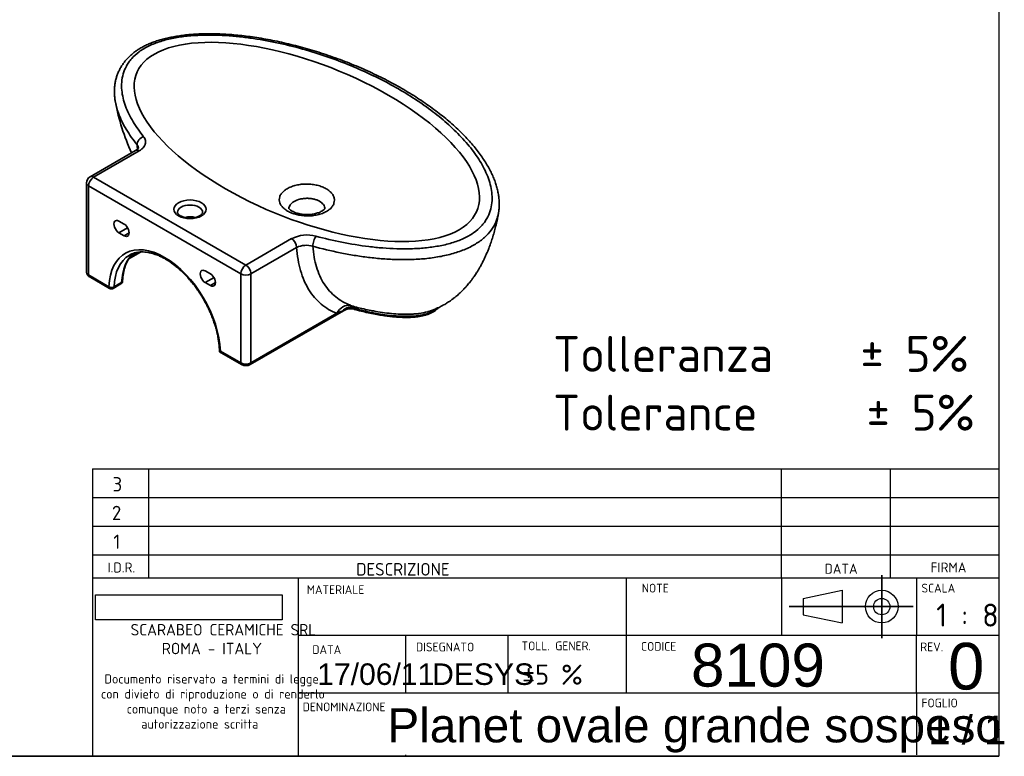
# Paper-space layout 'Foglio1' of a CAD drawing. Header units: millimetres. Extents: x 87 to 2281, y 58 to 1623.
# Tile 5 of 6: x 1184 to 2281, y 58 to 879. Entities that reach past the tile are written whole.
import ezdxf
from ezdxf.enums import TextEntityAlignment as Align
from ezdxf.lldxf.tags import DXFTag

# ---------------------------------------------------------------- set-up
doc = ezdxf.new("R2010")
doc.units = ezdxf.units.MM
for name, color, linetype in [('1', 7, 'Continuous'), ('Default', 7, 'Continuous'), ('Predefinito', 7, 'Continuous')]:
    doc.layers.add(name, color=color, linetype=linetype)
for name, color, linetype, lineweight in [('assi', 1, 'DASHDOT', 35), ('tangente', 2, 'Continuous', 35), ('visibile', 7, 'Continuous', 35)]:
    doc.layers.add(name, color=color, linetype=linetype, lineweight=lineweight)
doc.styles.add('SEACAD_Arial', font='ARIAL.TTF')
doc.styles.add('SEACAD_Solid_Edge_ISO', font='seiso.ttf')
doc.styles.add('SEACAD_Solid_Edge_ISOBI', font='seisobi.ttf')
tags = doc.linetypes.add('DASHDOT', pattern=[25.4, 12.7, -6.35, 0, -6.35]).pattern_tags.tags
tags[10:11] = [DXFTag(74, 4), DXFTag(75, 0), DXFTag(340, '0'), DXFTag(46, 0.0), DXFTag(50, 0.0), DXFTag(44, 0.0), DXFTag(45, 0.0)]
tags[8:9] = [DXFTag(74, 4), DXFTag(75, 0), DXFTag(340, '0'), DXFTag(46, 0.0), DXFTag(50, 0.0), DXFTag(44, 0.0), DXFTag(45, 0.0)]
tags[6:7] = [DXFTag(74, 4), DXFTag(75, 0), DXFTag(340, '0'), DXFTag(46, 0.0), DXFTag(50, 0.0), DXFTag(44, 0.0), DXFTag(45, 0.0)]
tags[4:5] = [DXFTag(74, 4), DXFTag(75, 0), DXFTag(340, '0'), DXFTag(46, 0.0), DXFTag(50, 0.0), DXFTag(44, 0.0), DXFTag(45, 0.0)]
picture_1 = doc.add_image_def('image1.jpg', size_in_pixel=(300, 40))

# ---------------------------------------------------------------- blocks, each defined once
blk = doc.blocks.new('SE7')
at = {"layer": 'tangente'}
for p, q in [((1317.1, 733.2), (1266.3, 703.8)), ((1266.3, 703.8), (1436, 605.8)), ((1430.3, 596), (1260.6, 694)), ((1260.6, 694), (1260.6, 594.7)), ((1304.2, 647.3), (1294.5, 641.7)), ((1305.9, 641.7), (1300.2, 638.5)), ((1436, 605.8), (1486.8, 635.2)), ((1492.5, 625.4), (1441.6, 596)), ((1307.2, 615.1), (1315.8, 620.1)), ((1260.6, 594.7), (1283.3, 581.6)), ((1430.3, 496.7), (1430.3, 596)), ((1441.6, 596), (1441.6, 496.7)), ((1288.9, 581.5), (1297.4, 586.4)), ((1400.4, 591.8), (1390.7, 586.2)), ((1402, 586.2), (1396.4, 583)), ((1441.6, 496.7), (1537.3, 552)), ((1560.3, 556.5), (1559.2, 556.8)), ((1407.6, 509.8), (1430.3, 496.7))]:
    blk.add_line(p, q, dxfattribs=at)
for centre, radius, start, end in [((1504, 601.4), 37.9, 74.812, 116.9563), ((1503.4, 601.9), 25.9, 73.7992, 114.8465), ((1572.6, 611.6), 54.6, 248.5031, 254.7426), ((1497.1, 657), 112.4, 290.9457, 294.2058), ((1554.8, 543.3), 16.1, 76.7176, 136.1226), ((1553.6, 539.3), 18.4, 72.518, 124.6785)]:
    blk.add_arc(centre, radius, start, end, dxfattribs=at)
for centre, major_axis, ratio, start_param, end_param in [((1322, 742.3), (6.24, 5.01), 0.740856, 1.034452, 2.684084), ((1317.1, 726.6), (4, -6.93), 0.57735, 2.356194, 3.141593), ((1266.3, 697.3), (-4, -6.93), 0.57735, 3.926991, 5.497787), ((1266.3, 697.3), (4, -6.93), 0.57735, 2.356194, 3.141593), ((1266.3, 697.3), (8, 0), 0.57735, 3.141593, 3.926991), ((1373.7, 664.6), (-14, 0), 0.57735, 3.147549, 6.283185), ((1373.7, 664.6), (-14, 0), 0.57735, 0, 0.000307), ((1514, 631.5), (-2.07, -7.73), 0.343218, 3.803584, 5.453217), ((1345.4, 542.5), (44, -76.2), 0.57735, 0.830868, 3.881521), ((1486.8, 628.7), (4, -6.93), 0.57735, 0.785398, 2.356194), ((1348.3, 544.1), (42, -72.7), 0.57735, 3.149183, 3.881521), ((1356.8, 549), (42, -72.7), 0.57735, 3.236391, 3.881521), ((1436, 599.3), (-4, -6.93), 0.57735, 3.926991, 5.497787), ((1436, 599.3), (4, -6.93), 0.57735, 0.785398, 2.356194), ((1266.3, 598), (8, 0), 0.57735, 3.141593, 3.926991), ((1263.4, 596.3), (2, 3.46), 0.57735, 2.356194, 3.141593), ((1436, 599.3), (-8, 0), 0.57735, 0.785398, 2.356194), ((1286.1, 583.2), (2, 3.46), 0.57735, 2.356194, 3.141593), ((1286.1, 583.2), (4, -0.16), 0.602997, 3.950784, 5.52158), ((1286.1, 583.2), (-2, 3.46), 0.57735, 3.141593, 3.881521), ((1294.6, 588.1), (-2, 3.46), 0.57735, 3.141593, 3.881521), ((1294.6, 588.1), (-4, 0.16), 0.602997, 2.379987, 3.140688), ((1548.6, 545.4), (5.8, 14.9), 0.813178, 0.137458, 1.444104), ((1556.6, 551.2), (-1.95, -7.76), 0.223188, 2.443581, 3.145047), ((1557.1, 551), (-1.94, -7.76), 0.339918, 2.429619, 3.14365), ((1433.1, 498.4), (2, 3.46), 0.57735, 2.356194, 3.14141), ((1436, 500), (-8, 0), 0.57735, 0.785398, 2.356194), ((1438.8, 498.4), (-2, 3.46), 0.57735, 3.141323, 3.926991)]:
    blk.add_ellipse(centre, major_axis=major_axis, ratio=ratio, start_param=start_param, end_param=end_param, dxfattribs=at)
blk.add_ellipse((1373.7, 667.9), major_axis=(18, 0), ratio=0.57735, dxfattribs=at)
for points, knots in [([(1514, 638), (1523.5, 635.4), (1533.1, 633.2), (1552.8, 629.3), (1562.8, 627.6), (1578.1, 625.8), (1583.3, 625.2), (1593.7, 624.4), (1598.9, 624.1), (1609.3, 623.8), (1614.5, 623.8), (1625, 624.1), (1630.3, 624.4), (1640.5, 625.4), (1645.6, 626.1), (1653, 627.4), (1655.5, 627.9), (1660.3, 629), (1662.8, 629.7), (1669.8, 631.8), (1674.2, 633.4), (1680.3, 636.2), (1682.3, 637.2), (1686.1, 639.3), (1687.9, 640.5), (1692.9, 644), (1695.7, 646.5), (1699.5, 650.5), (1700.6, 651.9), (1702.6, 654.7), (1703.6, 656.1), (1706, 660.4), (1707.3, 663.3), (1709.1, 669.2), (1709.7, 672.3), (1710.6, 681.3), (1710, 687.3), (1708, 696.3), (1707.2, 699.2), (1705.1, 705.2), (1703.8, 708.1), (1699.7, 716.8), (1696.4, 722.5), (1688.7, 733.6), (1684.4, 739), (1674.8, 749.7), (1669.6, 754.9), (1658.6, 765.1), (1652.7, 770.1), (1634.3, 784.5), (1620.7, 793.5), (1591.1, 810.6), (1575.4, 818.4), (1550.5, 829), (1542, 832.4), (1524.4, 838.8), (1515.3, 841.8), (1496.7, 847.3), (1487.3, 849.8), (1468, 854.2), (1458.1, 856.1), (1443, 858.5), (1437.9, 859.2), (1427.7, 860.4), (1422.5, 860.9), (1407.1, 862), (1396.7, 862.3), (1381, 861.8), (1375.7, 861.5), (1365.5, 860.4), (1360.4, 859.7), (1353, 858.2), (1350.5, 857.7), (1345.7, 856.5), (1343.3, 855.8), (1336.4, 853.7), (1332.1, 852), (1326, 849.1), (1324, 848), (1320.4, 845.9), (1318.6, 844.7), (1313.8, 841.2), (1311, 838.6), (1307.5, 834.6), (1306.4, 833.2), (1304.4, 830.4), (1303.6, 829), (1301.2, 824.7), (1300.1, 821.7), (1298.4, 815.8), (1297.9, 812.8), (1297.4, 806.7), (1297.4, 803.8), (1298.2, 794.8), (1299.7, 788.8), (1302.9, 780), (1304.2, 777.1), (1307, 771.3), (1308.6, 768.4), (1313.7, 759.9), (1317.6, 754.3), (1322, 748.8)], [0, 0, 0, 0, 0.03125, 0.03125, 0.0625, 0.0625, 0.078125, 0.078125, 0.09375, 0.09375, 0.109375, 0.109375, 0.125, 0.125, 0.140625, 0.140625, 0.148438, 0.148438, 0.15625, 0.15625, 0.171875, 0.171875, 0.179688, 0.179688, 0.1875, 0.1875, 0.203125, 0.203125, 0.210937, 0.210937, 0.21875, 0.21875, 0.234375, 0.234375, 0.25, 0.25, 0.28125, 0.28125, 0.296875, 0.296875, 0.3125, 0.3125, 0.34375, 0.34375, 0.375, 0.375, 0.40625, 0.40625, 0.4375, 0.4375, 0.5, 0.5, 0.5625, 0.5625, 0.59375, 0.59375, 0.625, 0.625, 0.65625, 0.65625, 0.6875, 0.6875, 0.703125, 0.703125, 0.71875, 0.71875, 0.75, 0.75, 0.765625, 0.765625, 0.78125, 0.78125, 0.789063, 0.789063, 0.796875, 0.796875, 0.8125, 0.8125, 0.820313, 0.820313, 0.828125, 0.828125, 0.84375, 0.84375, 0.851563, 0.851563, 0.859375, 0.859375, 0.875, 0.875, 0.890625, 0.890625, 0.90625, 0.90625, 0.9375, 0.9375, 0.953125, 0.953125, 0.96875, 0.96875, 1, 1, 1, 1]), ([(1314.7, 739.9), (1310.2, 745.5), (1306.1, 751.2), (1300.8, 760), (1299.2, 763), (1296.3, 769), (1295, 772), (1292.5, 779.1), (1291.3, 783.1), (1290.6, 787.2)], [0, 0, 0, 0, 0.03125, 0.03125, 0.046875, 0.046875, 0.0625, 0.0625, 0.08293629, 0.08293629, 0.08293629, 0.08293629]), ([(1322, 748.8), (1322.5, 748.2), (1322.9, 747.5), (1323.6, 746.2), (1323.8, 745.5), (1324.1, 744.4), (1324.1, 744.1), (1324.2, 743.4), (1324.2, 743), (1324.2, 742), (1324, 741.3), (1323.7, 740.2), (1323.6, 739.9), (1323.3, 739.2), (1323.1, 738.9), (1322.5, 737.9), (1322, 737.2), (1321.2, 736.3), (1320.9, 736), (1320.2, 735.4), (1319.9, 735.1), (1318.8, 734.2), (1318, 733.7), (1317.1, 733.2)], [0, 0, 0, 0, 0.125, 0.125, 0.25, 0.25, 0.3125, 0.3125, 0.375, 0.375, 0.5, 0.5, 0.5625, 0.5625, 0.625, 0.625, 0.75, 0.75, 0.8125, 0.8125, 0.875, 0.875, 1, 1, 1, 1]), ([(1316.2, 736.5), (1316.2, 736.5), (1316.2, 736.5), (1316.2, 736.8), (1316.1, 737), (1316, 737.7), (1315.8, 738.1), (1315.4, 739), (1315.1, 739.4), (1314.7, 739.9)], [0.6816466, 0.6816466, 0.6816466, 0.6816466, 0.6875, 0.6875, 0.75, 0.75, 0.875, 0.875, 1, 1, 1, 1]), ([(1481.9, 690.9), (1483.3, 691.8), (1484.9, 692.5), (1488.3, 693.8), (1490.1, 694.3), (1493.8, 695.2), (1495.7, 695.6), (1499.7, 696), (1501.7, 696.1), (1505.7, 696.1), (1507.7, 696), (1511.7, 695.5), (1513.6, 695.1), (1517.3, 694.2), (1519.1, 693.7), (1522.4, 692.4), (1523.9, 691.7), (1526.8, 690), (1528.1, 689.1), (1530.3, 687.2), (1531.3, 686.1), (1532.9, 684), (1533.5, 682.9), (1534.3, 680.6), (1534.6, 679.4), (1534.6, 677.1), (1534.4, 675.9), (1533.7, 673.6), (1533.2, 672.5), (1531.7, 670.3), (1530.7, 669.2), (1528.5, 667.3), (1527.2, 666.4), (1524.4, 664.8), (1522.8, 664), (1519.4, 662.7), (1517.6, 662.2), (1513.9, 661.4), (1512, 661), (1508, 660.6), (1506, 660.6), (1502, 660.6), (1500, 660.8), (1496, 661.3), (1494.1, 661.6), (1490.4, 662.5), (1488.6, 663.1), (1485.3, 664.4), (1483.8, 665.2), (1480.9, 666.8), (1479.6, 667.7), (1477.3, 669.6), (1476.4, 670.7), (1474.8, 672.8), (1474.2, 673.9), (1473.3, 676.1), (1473.1, 677.3), (1473.1, 679.6), (1473.2, 680.7), (1474, 683), (1474.5, 684.1), (1476, 686.3), (1477, 687.3), (1479.2, 689.2), (1480.5, 690.1), (1481.9, 690.9)], [0, 0, 0, 0, 0.03125, 0.03125, 0.0625, 0.0625, 0.09375, 0.09375, 0.125, 0.125, 0.15625, 0.15625, 0.1875, 0.1875, 0.21875, 0.21875, 0.25, 0.25, 0.28125, 0.28125, 0.3125, 0.3125, 0.34375, 0.34375, 0.375, 0.375, 0.40625, 0.40625, 0.4375, 0.4375, 0.46875, 0.46875, 0.5, 0.5, 0.53125, 0.53125, 0.5625, 0.5625, 0.59375, 0.59375, 0.625, 0.625, 0.65625, 0.65625, 0.6875, 0.6875, 0.71875, 0.71875, 0.75, 0.75, 0.78125, 0.78125, 0.8125, 0.8125, 0.84375, 0.84375, 0.875, 0.875, 0.90625, 0.90625, 0.9375, 0.9375, 0.96875, 0.96875, 1, 1, 1, 1]), ([(1518, 676.9), (1517, 677.4), (1516, 677.9), (1513.9, 678.7), (1512.7, 679.1), (1510.3, 679.6), (1509, 679.8), (1506.5, 680.1), (1505.2, 680.2), (1502.5, 680.1), (1501.2, 680), (1498.7, 679.7), (1497.4, 679.5), (1493.8, 678.6), (1491.6, 677.7), (1488.8, 676.1), (1487.9, 675.5), (1486.5, 674.3), (1485.9, 673.6), (1484.9, 672.2), (1484.5, 671.5), (1484, 670.1), (1483.8, 669.3), (1483.8, 668.6), (1483.8, 668.6), (1483.8, 668.6)], [0, 0, 0, 0, 0.03125, 0.03125, 0.0625, 0.0625, 0.09375, 0.09375, 0.125, 0.125, 0.15625, 0.15625, 0.1875, 0.1875, 0.25, 0.25, 0.28125, 0.28125, 0.3125, 0.3125, 0.34375, 0.34375, 0.375, 0.375, 0.3750411, 0.3750411, 0.3750411, 0.3750411]), ([(1523.8, 668.6), (1523.8, 668.6), (1523.8, 668.6), (1523.8, 669.4), (1523.7, 670.1), (1523.2, 671.6), (1522.8, 672.4), (1521.3, 674.5), (1519.8, 675.8), (1518, 676.9)], [0.8749528, 0.8749528, 0.8749528, 0.8749528, 0.875, 0.875, 0.90625, 0.90625, 0.9375, 0.9375, 1, 1, 1, 1]), ([(1717.4, 664.2), (1717.2, 662.9), (1717, 661.7), (1716.3, 659), (1715.8, 657.4), (1714.1, 652.9), (1712.7, 649.9), (1708.9, 644.1), (1706.6, 641.2), (1701.2, 635.9), (1698, 633.3), (1692.6, 629.7), (1690.7, 628.6), (1686.7, 626.4), (1684.6, 625.3), (1678.1, 622.4), (1673.5, 620.7), (1666.2, 618.5), (1663.7, 617.8), (1658.6, 616.5), (1656.1, 616), (1648.3, 614.5), (1643, 613.7), (1635, 612.8), (1632.3, 612.6), (1626.9, 612.2), (1624.2, 612.1), (1616, 611.8), (1610.5, 611.8), (1599.6, 612), (1594.2, 612.3), (1583.4, 613.1), (1577.9, 613.7), (1567.2, 615), (1561.9, 615.7), (1551.4, 617.5), (1546.1, 618.4), (1530.7, 621.6), (1520.6, 624), (1510.6, 626.8)], [0.7517103, 0.7517103, 0.7517103, 0.7517103, 0.7578125, 0.7578125, 0.765625, 0.765625, 0.78125, 0.78125, 0.796875, 0.796875, 0.8125, 0.8125, 0.8203125, 0.8203125, 0.828125, 0.828125, 0.84375, 0.84375, 0.8515625, 0.8515625, 0.859375, 0.859375, 0.875, 0.875, 0.8828125, 0.8828125, 0.890625, 0.890625, 0.90625, 0.90625, 0.921875, 0.921875, 0.9375, 0.9375, 0.953125, 0.953125, 0.96875, 0.96875, 1, 1, 1, 1]), ([(1537.3, 552), (1530.9, 554.4), (1525, 557.9), (1517.2, 564.5), (1514.8, 566.9), (1510.2, 572.3), (1508, 575.2), (1502.3, 584.6), (1499.2, 591.7), (1495.7, 603.5), (1494.8, 607.6), (1493.3, 616.3), (1492.8, 620.8), (1492.5, 625.4)], [0, 0, 0, 0, 0.25, 0.25, 0.375, 0.375, 0.5, 0.5, 0.75, 0.75, 0.875, 0.875, 1, 1, 1, 1]), ([(1510.6, 626.8), (1510.9, 622.6), (1511.3, 618.6), (1512.6, 610.9), (1513.5, 607.2), (1516.7, 596.6), (1519.5, 590.3), (1525, 581.9), (1527, 579.2), (1531.3, 574.4), (1533.6, 572.2), (1541, 566.3), (1546.5, 563.2), (1552.6, 560.9)], [0, 0, 0, 0, 0.125, 0.125, 0.25, 0.25, 0.5, 0.5, 0.625, 0.625, 0.75, 0.75, 1, 1, 1, 1]), ([(1544.8, 554.9), (1544.8, 554.9), (1544.8, 554.9), (1544.5, 554.8), (1544.2, 554.6), (1543.8, 554.5), (1543.7, 554.4), (1543.4, 554.4), (1543.3, 554.4), (1543.2, 554.4)], [0.7457659, 0.7457659, 0.7457659, 0.7457659, 0.75, 0.75, 0.875, 0.875, 0.9375, 0.9375, 1, 1, 1, 1]), ([(1560.3, 556.5), (1560.1, 556.2), (1559.7, 556.1), (1558.8, 556.1), (1558.4, 556.1), (1557.5, 556.2), (1557, 556.3), (1556.5, 556.5)], [0, 0, 0, 0, 0.125, 0.125, 0.25, 0.25, 0.3856505, 0.3856505, 0.3856505, 0.3856505]), ([(1560.3, 556.5), (1566.4, 554.9), (1572.6, 553.5), (1582, 551.7), (1585.2, 551.2), (1591.7, 550.2), (1595, 549.8), (1601.5, 549.1), (1604.9, 548.9), (1611.5, 548.6), (1614.9, 548.6), (1621.6, 548.8), (1624.9, 549), (1629.8, 549.7), (1631.4, 550), (1634.6, 550.7), (1636.1, 551.1), (1640.5, 552.4), (1643.3, 553.6), (1647.2, 555.9), (1648.6, 556.9), (1649.8, 558)], [0, 0, 0, 0, 0.03125, 0.03125, 0.046875, 0.046875, 0.0625, 0.0625, 0.078125, 0.078125, 0.09375, 0.09375, 0.109375, 0.109375, 0.1171875, 0.1171875, 0.125, 0.125, 0.140625, 0.140625, 0.1510158, 0.1510158, 0.1510158, 0.1510158]), ([(1575.5, 555.1), (1576.4, 555), (1577.3, 554.8), (1584.7, 553.4), (1591.3, 552.4), (1601.4, 551.4), (1604.8, 551.2), (1611.7, 550.9), (1615.1, 550.8), (1620.2, 551), (1621.9, 551.1), (1625.3, 551.4), (1627, 551.5), (1632, 552.2), (1635.3, 552.9), (1638.5, 553.8), (1638.6, 553.8), (1638.8, 553.9)], [0.02680444, 0.02680444, 0.02680444, 0.02680444, 0.03125, 0.03125, 0.0625, 0.0625, 0.078125, 0.078125, 0.09375, 0.09375, 0.1015625, 0.1015625, 0.109375, 0.109375, 0.125, 0.125, 0.12568062, 0.12568062, 0.12568062, 0.12568062])]:
    blk.add_open_spline(points, degree=3, knots=knots, dxfattribs=at)
blk.add_open_spline([(1315.2, 735.1), (1315, 736.7), (1314.9, 738.3), (1314.7, 739.9)], degree=3, dxfattribs=at)
at = {"layer": 'visibile'}
for p, q in [((1313.1, 733.6), (1262.3, 704.2)), ((1258.3, 697.3), (1258.3, 598)), ((1300.2, 651.5), (1294.5, 654.8)), ((1294.5, 641.7), (1300.2, 638.5)), ((1305.6, 612.8), (1318.6, 620.3)), ((1261.4, 592.9), (1284.1, 579.8)), ((1390.7, 599.3), (1396.4, 596)), ((1288.1, 579.8), (1296.6, 584.7)), ((1396.4, 583), (1390.7, 586.2)), ((1440.8, 494.9), (1544.8, 554.9)), ((1558.2, 559), (1559.9, 558.6)), ((1558.5, 558.9), (1559.1, 558.8)), ((1406.5, 509.1), (1431.1, 494.9))]:
    blk.add_line(p, q, dxfattribs=at)
for centre, radius, start, end in [((1522.7, 830.2), 236, 190.4456, 204.8823), ((1266.3, 697.3), 8, 120, 180), ((1264.1, 598), 5.78, 180.4963, 242.6845), ((1294.6, 588.1), 4, 300, 357.6909), ((1286.1, 583.2), 4, 240, 300), ((1552.5, 541.7), 15.3, 74.8278, 120.3285), ((1436, 503.9), 10.2, 241.7454, 298.2546)]:
    blk.add_arc(centre, radius, start, end, dxfattribs=at)
for centre, major_axis, ratio, start_param, end_param in [((1503.8, 743), (189.6, -76.5), 0.424348, 1.25054, 2.821336), ((1503.8, 743), (189.6, -76.5), 0.424348, 2.821336, 4.392132), ((1503.8, 743), (-189.6, 76.5), 0.424348, 2.821336, 4.392132), ((1503.8, 743), (-189.6, 76.5), 0.424348, 1.25054, 2.821336), ((1373.7, 651.5), (14, 0), 0.57735, 1.144307, 1.988982), ((1294.5, 648.3), (4, -6.93), 0.57735, 2.356194, 5.497787), ((1300.2, 645), (-4, 6.93), 0.57735, 2.356194, 5.497787), ((1348.3, 544.1), (42, -72.7), 0.57735, 3.141593, 3.149183), ((1390.7, 592.7), (4, -6.93), 0.57735, 2.356194, 5.497787), ((1396.4, 589.5), (-4, 6.93), 0.57735, 2.356194, 5.497787)]:
    blk.add_ellipse(centre, major_axis=major_axis, ratio=ratio, start_param=start_param, end_param=end_param, dxfattribs=at)
for points, knots in [([(1717.4, 664.1), (1717.5, 664.5), (1717.8, 666.2), (1718.1, 669.6), (1718.3, 674.1), (1718.1, 678.7), (1717.5, 683.4), (1716.6, 688.4), (1715.3, 693.4), (1713.7, 698.6), (1711.6, 703.9), (1709.1, 709.3), (1706.2, 714.8), (1702.8, 720.4), (1699.1, 726.2), (1694.8, 732), (1690.1, 738), (1685, 743.9), (1679.4, 749.8), (1673.5, 755.7), (1667.1, 761.7), (1660.3, 767.6), (1653.1, 773.4), (1645.5, 779.2), (1637.6, 784.9), (1629.4, 790.5), (1620.8, 796), (1611.9, 801.3), (1602.8, 806.5), (1593.4, 811.6), (1583.8, 816.4), (1574, 821), (1564, 825.5), (1553.8, 829.8), (1543.5, 833.8), (1533, 837.7), (1522.5, 841.2), (1512.1, 844.6), (1501.6, 847.6), (1491.3, 850.4), (1481, 852.9), (1470.7, 855.2), (1460.6, 857.2), (1450.6, 858.9), (1441, 860.4), (1431.6, 861.5), (1422.5, 862.4), (1413.6, 863.1), (1405.2, 863.5), (1397.1, 863.6), (1389.3, 863.6), (1381.5, 863.3), (1374.1, 862.8), (1367, 862.1), (1360.2, 861.1), (1353.8, 860), (1347.7, 858.7), (1341.9, 857.2), (1336.5, 855.6), (1331.3, 853.7), (1326.5, 851.7), (1322, 849.5), (1317.8, 847.2), (1313.9, 844.7), (1310.3, 842), (1307, 839.1), (1303.9, 836.1), (1301.1, 832.9), (1298.6, 829.5), (1296.4, 826), (1294.5, 822.4), (1292.9, 818.6), (1291.5, 814.7), (1290.5, 810.6), (1289.8, 806.4), (1289.5, 802), (1289.4, 797.5), (1289.7, 792.8), (1290.1, 789.2), (1290.5, 787.5), (1290.6, 787.2)], [0, 0, 0, 0, 0.002452, 0.012298, 0.022484, 0.033035, 0.044001, 0.055653, 0.067652, 0.080051, 0.092889, 0.106204, 0.120028, 0.134387, 0.149305, 0.164887, 0.180735, 0.196943, 0.2135, 0.230393, 0.247599, 0.265095, 0.282879, 0.300951, 0.319071, 0.337263, 0.355546, 0.373942, 0.392432, 0.410853, 0.429153, 0.447363, 0.465507, 0.483609, 0.501702, 0.519587, 0.537145, 0.554361, 0.571222, 0.587722, 0.603863, 0.619671, 0.635277, 0.650228, 0.664584, 0.678406, 0.691749, 0.704668, 0.717211, 0.728165, 0.739881, 0.751128, 0.761951, 0.772358, 0.78237, 0.79202, 0.801345, 0.810386, 0.819188, 0.827797, 0.836257, 0.844611, 0.852742, 0.8607, 0.868747, 0.87689, 0.885136, 0.893485, 0.901932, 0.910411, 0.918912, 0.927799, 0.936861, 0.946153, 0.95573, 0.96565, 0.975972, 0.986931, 0.998157, 1, 1, 1, 1]), ([(1316.2, 736.5), (1316.2, 736.5), (1316.2, 736.5), (1316.2, 736.4), (1316.1, 736.1), (1315.7, 735.5), (1315, 734.8), (1314.1, 734.1), (1313.4, 733.7), (1313.1, 733.6)], [0, 0, 0, 0, 0.055063, 0.315432, 0.461686, 0.614351, 0.765369, 0.912635, 1, 1, 1, 1]), ([(1363, 660.7), (1362.7, 660.9), (1362.1, 661.3), (1361.2, 662), (1360.4, 662.8), (1360, 663.6), (1359.8, 664.2), (1359.8, 664.4), (1359.8, 664.6)], [0, 0, 0, 0, 0.097377, 0.282238, 0.466706, 0.6533, 0.84957, 1, 1, 1, 1]), ([(1387.7, 664.6), (1387.7, 664.6), (1387.7, 664.3), (1387.6, 663.9), (1387.3, 663.2), (1386.7, 662.3), (1385.7, 661.5), (1384.4, 660.6), (1382.8, 659.9), (1381, 659.2), (1378.9, 658.7), (1376.7, 658.3), (1374.5, 658.2), (1372.1, 658.2), (1369.9, 658.5), (1367.7, 658.9), (1365.7, 659.4), (1364.1, 660.1), (1363.4, 660.5), (1363, 660.7)], [0, 0, 0, 0, 0.017439, 0.090158, 0.151852, 0.210196, 0.272271, 0.333294, 0.394379, 0.455993, 0.518256, 0.581079, 0.64429, 0.707691, 0.771063, 0.834144, 0.89673, 0.958643, 1, 1, 1, 1]), ([(1523.9, 668.8), (1523.9, 668.8), (1523.9, 668.8), (1523.7, 668.5), (1523.3, 668), (1522.7, 667.3), (1521.7, 666.6), (1520.4, 665.7), (1518.8, 664.9), (1516.8, 664.1), (1514.7, 663.5), (1512.3, 662.9), (1509.8, 662.4), (1507.1, 662.2), (1504.3, 662.1), (1501.5, 662.2), (1498.7, 662.4), (1496.1, 662.9), (1493.6, 663.4), (1491.3, 664.1), (1489.3, 664.9), (1487.6, 665.8), (1486.2, 666.6), (1485.1, 667.4), (1484.4, 668.1), (1484, 668.7), (1483.8, 668.9), (1483.8, 669), (1483.8, 669)], [0.0615753, 0.0615753, 0.0615753, 0.0615753, 0.0851174, 0.1246781, 0.155336, 0.188316, 0.2197474, 0.2527816, 0.2860795, 0.3189585, 0.3532555, 0.3870457, 0.4221412, 0.4578115, 0.4933143, 0.5292646, 0.5648088, 0.6007051, 0.6363683, 0.6706553, 0.7055454, 0.7395809, 0.7717873, 0.8053327, 0.8374695, 0.8694488, 0.9046024, 0.9214692, 0.9214692, 0.9214692, 0.9214692]), ([(1639.6, 554.1), (1641.1, 554.6), (1643.7, 555.5), (1647.7, 557.1), (1650.9, 558.5), (1653.7, 559.9), (1656.1, 561.2), (1658.5, 562.6), (1660.7, 564), (1662.7, 565.3), (1665, 566.9), (1667.4, 568.7), (1669.8, 570.6), (1671.9, 572.3), (1673.7, 574), (1675.5, 575.7), (1677.6, 577.8), (1679.9, 580.2), (1682.2, 582.7), (1684.1, 585.1), (1686, 587.4), (1688, 590.1), (1690, 592.7), (1691.6, 595.2), (1693.1, 597.5), (1694.7, 600), (1696.3, 602.8), (1698, 605.8), (1699.4, 608.5), (1700.7, 611), (1702, 613.7), (1703.4, 616.9), (1705, 620.4), (1706.4, 623.9), (1707.6, 626.9), (1709, 630.8), (1710.7, 635.8), (1712.5, 642.1), (1714, 647.7), (1715.1, 652.4), (1716, 656.5), (1716.7, 660.2), (1717.1, 662.4), (1717.2, 663.1)], [0, 0, 0, 0, 0.0341399, 0.0676814, 0.0943311, 0.1142581, 0.1378377, 0.1580594, 0.176227, 0.1951262, 0.213958, 0.2388124, 0.2630622, 0.2819387, 0.2995429, 0.3168141, 0.3371713, 0.3643562, 0.3907, 0.4097374, 0.429372, 0.4551982, 0.4795737, 0.4985148, 0.5163204, 0.5372345, 0.5599294, 0.5841486, 0.6063545, 0.6235646, 0.6420863, 0.6661825, 0.6949846, 0.7205694, 0.7419417, 0.7606286, 0.8033075, 0.8482726, 0.8927481, 0.918631, 0.9448755, 0.9773616, 0.9921661, 0.9921661, 0.9921661, 0.9921661]), ([(1298.6, 588), (1298.6, 588.8), (1298.7, 590.9), (1299.1, 594.4), (1299.8, 598.4), (1300.7, 602.1), (1301.8, 605.6), (1303.2, 608.8), (1304.8, 611.8), (1306.6, 614.5), (1308.6, 616.8), (1310, 618.2), (1310.7, 618.8)], [0, 0, 0, 0, 0.0471444, 0.1370536, 0.226948, 0.3168866, 0.4069559, 0.4972764, 0.5880059, 0.6793341, 0.7714619, 0.8588229, 0.8588229, 0.8588229, 0.8588229]), ([(1306, 616.6), (1306.5, 616.9), (1307.8, 617.7), (1310.3, 618.8), (1313.3, 619.7), (1316.4, 620.2), (1319.7, 620.5), (1323.2, 620.4), (1326.7, 619.9), (1330.3, 619.2), (1334, 618.1), (1337.8, 616.7), (1341.6, 615), (1345.5, 613), (1349.4, 610.6), (1353.2, 608), (1357.1, 605.1), (1360.9, 601.9), (1364.7, 598.5), (1368.4, 594.8), (1372, 590.9), (1375.5, 586.8), (1378.9, 582.5), (1382.2, 578), (1385.3, 573.3), (1388.2, 568.6), (1391, 563.7), (1393.5, 558.7), (1395.9, 553.7), (1398, 548.6), (1399.9, 543.5), (1401.6, 538.4), (1403.1, 533.3), (1404.3, 528.3), (1405.2, 523.3), (1405.9, 518.5), (1406.3, 513.8), (1406.5, 510.6), (1406.5, 509.2), (1406.5, 509.1)], [0, 0, 0, 0, 0.016101, 0.045568, 0.07494, 0.104074, 0.132904, 0.161439, 0.189726, 0.217827, 0.2458, 0.273694, 0.301544, 0.329377, 0.357208, 0.385047, 0.412901, 0.440776, 0.468672, 0.496589, 0.524525, 0.552479, 0.580448, 0.608429, 0.636418, 0.664413, 0.692411, 0.720407, 0.748398, 0.776381, 0.804352, 0.832308, 0.860246, 0.888163, 0.916056, 0.943924, 0.971765, 0.999581, 1, 1, 1, 1]), ([(1556.5, 556.5), (1556.6, 556.4), (1559, 555.7), (1564.4, 554.4), (1572.1, 552.6), (1579.7, 551.1), (1586.8, 549.8), (1593.3, 548.9), (1599.3, 548.2), (1604.9, 547.7), (1610.3, 547.5), (1615.3, 547.4), (1619.9, 547.5), (1624.1, 547.8), (1628.1, 548.3), (1631.8, 549), (1635.3, 549.8), (1638.6, 550.8), (1641.7, 552), (1644.4, 553.4), (1646.7, 554.9), (1648.8, 556.6), (1650.1, 557.8), (1650.6, 558.4)], [0, 0, 0, 0, 0.0014732, 0.0732322, 0.1416639, 0.2142572, 0.2756616, 0.3310236, 0.3821929, 0.4300984, 0.4754253, 0.5174505, 0.5562328, 0.5923443, 0.6261912, 0.6581817, 0.6887172, 0.7214231, 0.7531981, 0.7802833, 0.8086791, 0.837672, 0.8653641, 0.8653641, 0.8653641, 0.8653641]), ([(1406.5, 509.1), (1406.5, 509.1), (1406.5, 509.1), (1406.5, 509.2), (1406.7, 509.2), (1407, 509.4), (1407.1, 509.5), (1407.3, 509.6), (1407.3, 509.6), (1407.5, 509.7), (1407.5, 509.8), (1407.6, 509.8)], [0.4544248, 0.4544248, 0.4544248, 0.4544248, 0.5, 0.5, 0.75, 0.75, 0.875, 0.875, 0.9375, 0.9375, 1, 1, 1, 1])]:
    blk.add_open_spline(points, degree=3, knots=knots, dxfattribs=at)
for points in [[(1290.6, 787.2), (1290.6, 787.3), (1290.6, 787.4), (1290.6, 787.4)], [(1717.3, 663.4), (1717.3, 663.7), (1717.4, 664), (1717.4, 664.3)], [(1717.5, 664.3), (1717.4, 664.3), (1717.4, 664.2), (1717.4, 664.2)], [(1559.1, 558.8), (1564.4, 557.4), (1569.9, 556.2), (1575.5, 555.1)], [(1638.8, 553.9), (1639, 554), (1639.3, 554), (1639.6, 554.1)]]:
    blk.add_open_spline(points, degree=3, dxfattribs=at)
blk = doc.blocks.new('SEANNOT_GROUP10')
at = {"layer": 'Default', "color": 7, "linetype": 'Continuous', "style": 'SEACAD_Arial'}
blk.add_text('17/06/11', height=24, dxfattribs=at).set_placement((1515.4, 161.8), align=Align.TOP_LEFT)
blk = doc.blocks.new('SEANNOT_GROUP11')
at = {"layer": 'Default', "color": 7, "linetype": 'Continuous', "style": 'SEACAD_Arial'}
blk.add_text('1 / 1', height=32, dxfattribs=at).set_placement((2196.2, 103.7), align=Align.TOP_LEFT)
blk = doc.blocks.new('SEANNOT_GROUP12')
at = {"layer": 'assi'}
for p, q in [((2144.4, 260.1), (2144.4, 190.1)), ((2179.4, 225.1), (2109.4, 225.1))]:
    blk.add_line(p, q, dxfattribs=at)
blk = doc.blocks.new('SEANNOT_GROUP13')
at = {"layer": 'assi'}
blk.add_line((2116.7, 225.1), (2041.4, 225.1), dxfattribs=at)
blk = doc.blocks.new('SEANNOT_GROUP14')
at = {"layer": 'Predefinito', "color": 7, "linetype": 'Continuous', "style": 'SEACAD_Arial'}
blk.add_text('Planet ovale grande sospeso', height=38, dxfattribs=at).set_placement((1593.6, 111.8), align=Align.TOP_LEFT)
blk = doc.blocks.new('SEANNOT_GROUP16')
at = {"layer": 'Predefinito', "color": 7, "linetype": 'Continuous', "style": 'SEACAD_Arial'}
blk.add_text('DESYS', height=24, dxfattribs=at).set_placement((1643.4, 161.8), align=Align.TOP_LEFT)
blk = doc.blocks.new('SEANNOT_GROUP18')
at = {"layer": 'Predefinito', "color": 7, "linetype": 'Continuous', "style": 'SEACAD_Arial'}
blk.add_text('8109', height=48, dxfattribs=at).set_placement((1931.9, 183.9), align=Align.TOP_LEFT)
blk = doc.blocks.new('SEANNOT_GROUP19')
at = {"layer": 'Predefinito', "color": 7, "linetype": 'Continuous', "style": 'SEACAD_Arial'}
blk.add_text('0', height=52, dxfattribs=at).set_placement((2218.3, 184.7), align=Align.TOP_LEFT)

psp = doc.layouts.new('Foglio1')

# ---------------------------------------------------------------- linework, layer by layer
at = {"layer": '1', "color": 7, "linetype": 'Continuous'}
for p, q in [((2274.853, 1622.76), (2274.853, 58.25)), ((1265.035, 378.794), (2274.853, 378.794)), ((2032.702, 257.184), (2032.702, 378.784)), ((2154.302, 257.184), (2154.302, 378.784)), ((1265.035, 346.794), (2274.853, 346.794)), ((1265.035, 314.794), (2274.853, 314.794)), ((1265.035, 282.794), (2274.853, 282.794)), ((1265.035, 257.184), (2274.853, 257.184)), ((2032.702, 257.184), (2032.702, 193.184)), ((2183.096, 257.184), (2183.096, 193.184)), ((2056.789, 234.222), (2100.282, 243.339)), ((2100.282, 243.339), (2100.282, 206.873)), ((2056.789, 234.222), (2056.789, 215.989)), ((2056.789, 215.989), (2100.282, 206.873)), ((1494.246, 193.184), (2274.853, 193.184)), ((2183.096, 129.184), (2183.096, 193.184)), ((1494.246, 129.184), (2274.853, 129.184)), ((2183.096, 129.184), (2183.096, 59.772)), ((2274.853, 58.25), (86.851, 58.25)), ((710.343, 58.476), (2274.853, 58.476))]:
    psp.add_line(p, q, dxfattribs=at)
for radius in [18.233, 9.116]:
    psp.add_circle((2144.406, 225.106), radius, dxfattribs=at)
at = {"layer": 'Predefinito', "color": 7, "linetype": 'Continuous'}
for p, q in [((1265.035, 378.794), (1265.035, 59.591)), ((1327.547, 378.794), (1327.547, 257.184)), ((1494.246, 257.184), (1494.246, 59.591)), ((1859.482, 257.184), (1859.482, 129.184)), ((1613.714, 193.184), (1613.714, 129.184)), ((1727.669, 193.184), (1727.669, 129.184)), ((1613.714, 59.772), (1613.714, 59.591))]:
    psp.add_line(p, q, dxfattribs=at)

# ---------------------------------------------------------------- block references
at = {"layer": 'assi'}
psp.add_blockref('SEANNOT_GROUP13', (0, 0), dxfattribs=at)
at = {"layer": 'Default'}
for name in ['SE7', 'SEANNOT_GROUP10', 'SEANNOT_GROUP11']:
    psp.add_blockref(name, (0, 0), dxfattribs=at)
at = {"layer": 'Predefinito'}
for name in ['SEANNOT_GROUP12', 'SEANNOT_GROUP18', 'SEANNOT_GROUP19', 'SEANNOT_GROUP16', 'SEANNOT_GROUP14']:
    psp.add_blockref(name, (0, 0), dxfattribs=at)

# ---------------------------------------------------------------- texts
at = {"layer": '1', "color": 7, "linetype": 'Continuous', "style": 'SEACAD_Solid_Edge_ISO'}
for s, height, p in [('MATERIALE', 9.792, (1503.784, 248.912)), ('NOTE', 9.792, (1876.995, 250.604)), ('SCALA', 9.792, (2188.634, 250.604)), ('1 : 8', 25.6, (2205.049, 228.426)), ('DATA', 9.792, (1509.924, 182.09)), ('DISEGNATO', 9.792, (1625.453, 184.956)), ('TOLL. GENER.', 9.792, (1743.052, 186.203)), ('CODICE', 9.792, (1876.201, 185.638)), ('REV.', 9.792, (2187.249, 185.109)), ('±5 %', 22.4, (1743.62, 160.499)), ('FOGLIO', 9.792, (2188.634, 122.604)), ('DENOMINAZIONE', 9.76717, (1499.204, 118.189))]:
    psp.add_text(s, height=height, dxfattribs=at).set_placement(p, align=Align.TOP_LEFT)
at = {"layer": 'Default', "color": 7, "linetype": 'Continuous', "style": 'SEACAD_Solid_Edge_ISO'}
for s, p in [('Tolleranza    ± 5%', (1778.257, 526.729)), ('Tolerance     ± 5%', (1778.257, 461.275))]:
    psp.add_text(s, height=40, dxfattribs=at).set_placement(p, align=Align.TOP_LEFT)
at = {"layer": 'Predefinito', "color": 7, "linetype": 'Continuous'}
for s, height, style, p in [('3', 16, 'SEACAD_Solid_Edge_ISO', (1287.382, 369.451)), ('2', 16, 'SEACAD_Solid_Edge_ISO', (1286.654, 337.451)), ('1', 16, 'SEACAD_Solid_Edge_ISO', (1288.291, 305.451)), ('I.D.R.', 11.2, 'SEACAD_Solid_Edge_ISO', (1281.719, 274.309)), ('FIRMA', 11.2, 'SEACAD_Solid_Edge_ISO', (2198.759, 274.299)), ('DESCRIZIONE', 14, 'SEACAD_Solid_Edge_ISO', (1558.833, 273.699)), ('DATA', 11.2, 'SEACAD_Solid_Edge_ISO', (2080.661, 272.862)), ('SCARABEO CERAMICHE SRL', 12.8, 'SEACAD_Solid_Edge_ISOBI', (1307.468, 205.718)), ('ROMA - ITALY', 12.8, 'SEACAD_Solid_Edge_ISOBI', (1342.231, 184.773)), ('Documento riservato a termini di legge', 10.24, 'SEACAD_Solid_Edge_ISO', (1278.329, 149.614)), ('con divieto di riproduzione o di renderlo', 10.24, 'SEACAD_Solid_Edge_ISO', (1274.489, 132.857)), ('comunque noto a terzi senza ', 10.24, 'SEACAD_Solid_Edge_ISO', (1303.114, 116.101)), ('autorizzazione scritta', 10.24, 'SEACAD_Solid_Edge_ISO', (1319.289, 99.345))]:
    psp.add_text(s, height=height, dxfattribs=dict(at, style=style)).set_placement(p, align=Align.TOP_LEFT)

# ---------------------------------------------------------------- pictures from other files: only their frames are drawn
image = psp.add_image(picture_1, insert=(1268.332, 210.476), size_in_units=(208.19, 27.759))

doc.saveas('drawing.dxf')
